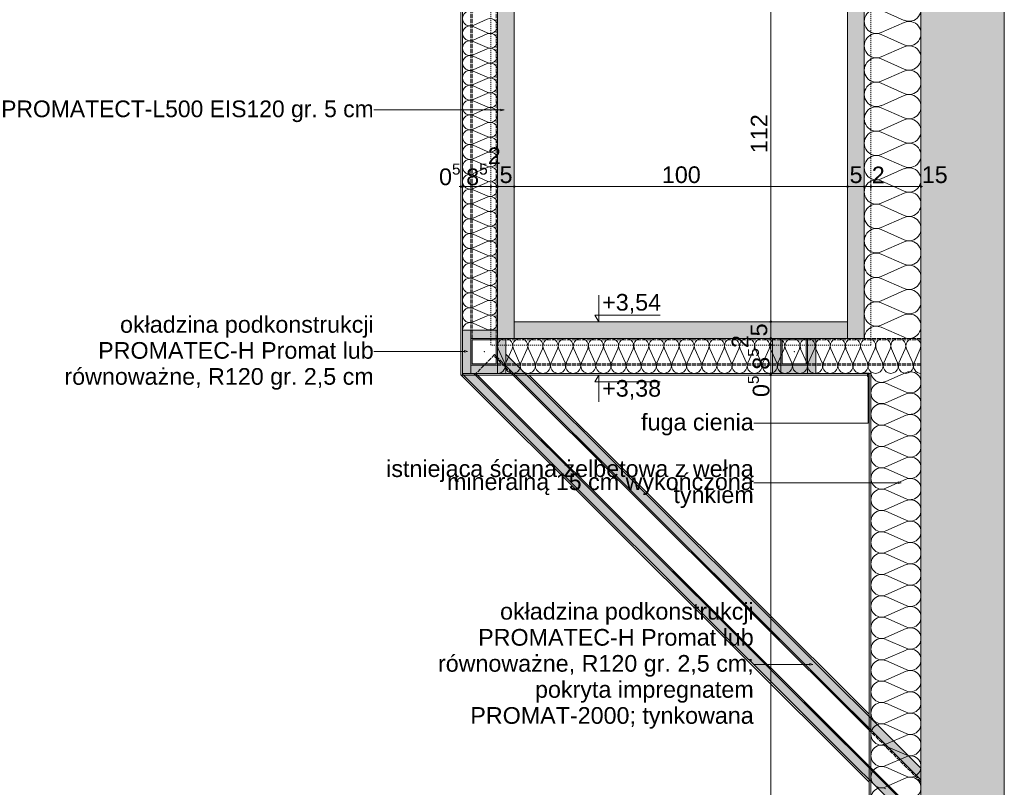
# Paper-space layout 'AD-06. DETAL KANAŁU UPUSTOWEGO ZEWNĘTRZNEGO' of a CAD drawing. Header units: millimetres. Extents: x 0 to 900, y 0 to 600.
# Tile 18 of 24: x 436 to 584, y 370 to 485. Entities that reach past the tile are written whole.
import ezdxf
from ezdxf.xclip import XClip

# ---------------------------------------------------------------- set-up
doc = ezdxf.new("R2010")
doc.units = ezdxf.units.MM
doc.header["$MEASUREMENT"] = 0
doc.header["$XCLIPFRAME"] = 0
for name, pattern in [('ACAD_ISO02W100', [15, 12, -3]), ('HIDDEN', [6, 3, -3]), ('HIDDEN_05', [26, 18, -8]), ('thk_line_type', [315, 180, -135])]:
    doc.linetypes.add(name, pattern=pattern)
for name, color, linetype, lineweight in [('0_Nr_pióra__1', 7, 'Continuous', 20), ('A_opisy EN_Nr_pióra__1', 7, 'Continuous', 20), ('A_ściany proj_Nr_pióra__1', 7, 'Continuous', 20), ('A_ściany_Nr_pióra__1', 7, 'Continuous', 20)]:
    doc.layers.add(name, color=color, linetype=linetype, lineweight=lineweight)
for name, color, linetype, lineweight, true_color in [('0_Nr_pióra__6', 7, 'Continuous', 13, 0xa9a9a9), ('A_konstrukcja stalowa_Nr_pióra__10', 7, 'Continuous', 13, 0x4b4b4b), ('A_opisy EN_Nr_pióra__170', 7, 'Continuous', 5, 0x1c1c1c), ('A_opisy EN_Nr_pióra__7', 7, 'Continuous', 18, 0x171717), ('A_sciany_Nr_pióra__10', 7, 'Continuous', 13, 0x4b4b4b), ('A_ściany proj_Nr_pióra__10', 7, 'Continuous', 13, 0x4b4b4b)]:
    doc.layers.add(name, color=color, linetype=linetype, lineweight=lineweight, true_color=true_color)
for name, color, linetype in [('A_konstrukcja stalowa', 7, 'Continuous'), ('A_podrys', 7, 'Continuous'), ('A_ściany', 7, 'Continuous'), ('A_ściany proj', 7, 'Continuous')]:
    doc.layers.add(name, color=color, linetype=linetype)
doc.styles.add('STYL_AUTOMATYCZNY_1', font='arial.ttf')

# ---------------------------------------------------------------- blocks, each defined once
blk = doc.blocks.new('Rysunek_5_5', base_point=(-13000.19, -6941.56))
at = {"linetype": 'Continuous', "lineweight": 0, "true_color": 0xa9a9a9}
for points in [[(502.01, 460), (502.02, 459.95), (502.05, 459.91), (502.09, 459.89), (502.14, 459.88), (502.19, 459.89), (502.23, 459.91), (502.25, 459.95), (502.26, 460), (502.25, 460.05), (502.23, 460.09), (502.19, 460.12), (502.14, 460.13), (502.09, 460.12), (502.05, 460.09), (502.02, 460.05)], [(502.26, 460), (502.27, 459.95), (502.3, 459.91), (502.34, 459.89), (502.39, 459.88), (502.44, 459.89), (502.48, 459.91), (502.5, 459.95), (502.51, 460), (502.5, 460.05), (502.48, 460.09), (502.44, 460.12), (502.39, 460.13), (502.34, 460.12), (502.3, 460.09), (502.27, 460.05)], [(506.51, 460), (506.52, 459.95), (506.55, 459.91), (506.59, 459.89), (506.64, 459.88), (506.69, 459.89), (506.73, 459.91), (506.75, 459.95), (506.76, 460), (506.75, 460.05), (506.73, 460.09), (506.69, 460.12), (506.64, 460.13), (506.59, 460.12), (506.55, 460.09), (506.52, 460.05)], [(507.51, 460), (507.52, 459.95), (507.55, 459.91), (507.59, 459.89), (507.64, 459.88), (507.69, 459.89), (507.73, 459.91), (507.75, 459.95), (507.76, 460), (507.75, 460.05), (507.73, 460.09), (507.69, 460.12), (507.64, 460.13), (507.59, 460.12), (507.55, 460.09), (507.52, 460.05)], [(510.01, 460), (510.02, 459.95), (510.05, 459.91), (510.09, 459.89), (510.14, 459.88), (510.19, 459.89), (510.23, 459.91), (510.25, 459.95), (510.26, 460), (510.25, 460.05), (510.23, 460.09), (510.19, 460.12), (510.14, 460.13), (510.09, 460.12), (510.05, 460.09), (510.02, 460.05)], [(560.01, 460), (560.02, 459.95), (560.05, 459.91), (560.09, 459.89), (560.14, 459.88), (560.19, 459.89), (560.23, 459.91), (560.25, 459.95), (560.26, 460), (560.25, 460.05), (560.23, 460.09), (560.19, 460.12), (560.14, 460.13), (560.09, 460.12), (560.05, 460.09), (560.02, 460.05)], [(562.51, 460), (562.52, 459.95), (562.55, 459.91), (562.59, 459.89), (562.64, 459.88), (562.69, 459.89), (562.73, 459.91), (562.75, 459.95), (562.76, 460), (562.75, 460.05), (562.73, 460.09), (562.69, 460.12), (562.64, 460.13), (562.59, 460.12), (562.55, 460.09), (562.52, 460.05)], [(563.51, 460), (563.52, 459.95), (563.55, 459.91), (563.59, 459.89), (563.64, 459.88), (563.69, 459.89), (563.73, 459.91), (563.75, 459.95), (563.76, 460), (563.75, 460.05), (563.73, 460.09), (563.69, 460.12), (563.64, 460.13), (563.59, 460.12), (563.55, 460.09), (563.52, 460.05)], [(571.01, 460), (571.02, 459.95), (571.05, 459.91), (571.09, 459.89), (571.14, 459.88), (571.19, 459.89), (571.23, 459.91), (571.25, 459.95), (571.26, 460), (571.25, 460.05), (571.23, 460.09), (571.19, 460.12), (571.14, 460.13), (571.09, 460.12), (571.05, 460.09), (571.02, 460.05)], [(548.49, 439.75), (548.5, 439.71), (548.53, 439.67), (548.57, 439.64), (548.61, 439.63), (548.66, 439.64), (548.7, 439.67), (548.73, 439.71), (548.74, 439.75), (548.73, 439.8), (548.7, 439.84), (548.66, 439.87), (548.61, 439.88), (548.57, 439.87), (548.53, 439.84), (548.5, 439.8)], [(548.49, 437.25), (548.5, 437.21), (548.53, 437.17), (548.57, 437.14), (548.61, 437.13), (548.66, 437.14), (548.7, 437.17), (548.73, 437.21), (548.74, 437.25), (548.73, 437.3), (548.7, 437.34), (548.66, 437.37), (548.61, 437.38), (548.57, 437.37), (548.53, 437.34), (548.5, 437.3)], [(548.49, 436.25), (548.5, 436.21), (548.53, 436.17), (548.57, 436.14), (548.61, 436.13), (548.66, 436.14), (548.7, 436.17), (548.73, 436.21), (548.74, 436.25), (548.73, 436.3), (548.7, 436.34), (548.66, 436.37), (548.61, 436.38), (548.57, 436.37), (548.53, 436.34), (548.5, 436.3)], [(548.49, 432), (548.5, 431.96), (548.53, 431.92), (548.57, 431.89), (548.61, 431.88), (548.66, 431.89), (548.7, 431.92), (548.73, 431.96), (548.74, 432), (548.73, 432.05), (548.7, 432.09), (548.66, 432.12), (548.61, 432.13), (548.57, 432.12), (548.53, 432.09), (548.5, 432.05)], [(548.49, 431.75), (548.5, 431.71), (548.53, 431.67), (548.57, 431.64), (548.61, 431.63), (548.66, 431.64), (548.7, 431.67), (548.73, 431.71), (548.74, 431.75), (548.73, 431.8), (548.7, 431.84), (548.66, 431.87), (548.61, 431.88), (548.57, 431.87), (548.53, 431.84), (548.5, 431.8)]]:
    blk.add_hatch(color=253, dxfattribs=at).paths.add_polyline_path(points)
at = {"layer": 'A_konstrukcja stalowa', "linetype": 'Continuous', "lineweight": 0, "true_color": 0x121212}
h = blk.add_hatch(color=250, dxfattribs=at)
h.paths.add_polyline_path([(503.64, 433.25), (507.64, 433.25), (507.64, 437.25), (503.64, 437.25)])
h.paths.add_polyline_path([(507.44, 433.45), (503.84, 433.45), (503.84, 437.05), (507.44, 437.05)], flags=0)
h = blk.add_hatch(color=250, dxfattribs=at)
h.paths.add_polyline_path([(550.14, 433.25), (554.14, 433.25), (554.14, 437.25), (550.14, 437.25)])
h.paths.add_polyline_path([(553.94, 433.45), (550.34, 433.45), (550.34, 437.05), (553.94, 437.05)], flags=0)
at = {"layer": 'A_ściany', "linetype": 'Continuous', "lineweight": 0, "true_color": 0x000000}
blk.add_hatch(color=18, dxfattribs=at).paths.add_polyline_path([(571.14, 595.1), (571.14, 27.75), (583.64, 27.75), (583.64, 595.1)])
at = {"layer": 'A_ściany proj', "linetype": 'Continuous', "lineweight": 0, "true_color": 0x4b4b4b}
for points in [[(510.14, 437.25), (510.14, 556.75), (507.64, 556.75), (507.64, 437.25)], [(562.64, 437.25), (562.64, 556.75), (560.14, 556.75), (560.14, 437.25)], [(560.14, 439.75), (510.14, 439.75), (510.14, 437.25), (560.14, 437.25)], [(503.64, 432), (503.64, 438.5), (502.39, 438.5), (502.39, 432)], [(503.64, 437.25), (507.64, 437.25), (507.64, 438.5), (503.64, 438.5)], [(508.89, 432), (508.89, 437.25), (507.64, 437.25), (507.64, 432)], [(550.14, 432), (550.14, 437.25), (548.89, 437.25), (548.89, 432)], [(555.39, 432), (555.39, 437.25), (554.14, 437.25), (554.14, 432)], [(571.14, 372.83), (508.89, 434.89), (508.89, 433.12), (571.14, 371.06)], [(503.64, 432), (507.64, 432), (507.64, 433.25), (503.64, 433.25)], [(550.14, 432), (554.14, 432), (554.14, 433.25), (550.14, 433.25)], [(571.14, 365.13), (504.06, 432), (502.39, 432), (502.39, 431.91), (571.14, 363.37)]]:
    blk.add_hatch(color=251, dxfattribs=at).paths.add_polyline_path(points)
at = {"layer": '0_Nr_pióra__6', "color": 253, "linetype": 'Continuous', "lineweight": 13, "ltscale": 0.05, "true_color": 0xa9a9a9}
for p, q in [((548.61, 439.88), (548.61, 495.63)), ((501.89, 460), (502.01, 460)), ((502.14, 460.13), (502.14, 460.47)), ((502.14, 460), (502.26, 460)), ((502.14, 459.53), (502.14, 459.88)), ((502.39, 460.13), (502.39, 460.47)), ((502.39, 459.53), (502.39, 459.88)), ((502.51, 460), (506.51, 460)), ((506.64, 460.13), (506.64, 460.47)), ((506.64, 459.53), (506.64, 459.88)), ((506.76, 460), (507.51, 460)), ((507.64, 460.13), (507.64, 460.47)), ((507.64, 459.53), (507.64, 459.88)), ((507.76, 460), (510.01, 460)), ((510.14, 460.13), (510.14, 460.47)), ((510.14, 459.53), (510.14, 459.88)), ((510.26, 460), (560.01, 460)), ((560.14, 460.13), (560.14, 460.47)), ((560.14, 459.53), (560.14, 459.88)), ((560.26, 460), (562.51, 460)), ((562.64, 460.13), (562.64, 460.47)), ((562.64, 459.53), (562.64, 459.88)), ((562.76, 460), (563.51, 460)), ((563.64, 460.13), (563.64, 460.47)), ((563.64, 459.53), (563.64, 459.88)), ((563.76, 460), (571.01, 460)), ((571.14, 460.13), (571.14, 460.47)), ((571.14, 459.53), (571.14, 459.88)), ((571.26, 460), (571.39, 460)), ((522.82, 439.75), (522.82, 443.75)), ((522.82, 439.75), (522.24, 440.75)), ((522.24, 440.75), (522.82, 440.75)), ((522.82, 440.75), (532, 440.75)), ((522.82, 439.75), (522.07, 439.75)), ((522.82, 439.75), (523.57, 439.75)), ((548.49, 439.75), (548.15, 439.75)), ((548.61, 437.38), (548.61, 439.63)), ((549.08, 439.75), (548.74, 439.75)), ((548.49, 437.25), (548.15, 437.25)), ((549.08, 437.25), (548.74, 437.25)), ((548.49, 436.25), (548.15, 436.25)), ((548.61, 436.38), (548.61, 437.13)), ((548.61, 432.13), (548.61, 436.13)), ((549.08, 436.25), (548.74, 436.25)), ((522.82, 431.75), (522.07, 431.75)), ((522.82, 431.75), (522.24, 430.75)), ((522.82, 431.75), (523.57, 431.75)), ((522.82, 431.75), (522.82, 427.75)), ((548.49, 432), (548.15, 432)), ((548.49, 431.75), (548.15, 431.75)), ((548.61, 431.75), (548.61, 431.88)), ((548.61, 262.88), (548.61, 431.63)), ((549.08, 432), (548.74, 432)), ((549.08, 431.75), (548.74, 431.75)), ((522.24, 430.75), (522.82, 430.75)), ((522.82, 430.75), (532, 430.75))]:
    blk.add_line(p, q, dxfattribs=at)
for centre in [(502.14, 460), (502.39, 460), (506.64, 460), (507.64, 460), (510.14, 460), (560.14, 460), (562.64, 460), (563.64, 460), (571.14, 460), (548.61, 439.75), (548.61, 437.25), (548.61, 436.25), (548.61, 432), (548.61, 431.75)]:
    blk.add_circle(centre, 0.125, dxfattribs=at)
at = {"layer": 'A_konstrukcja stalowa_Nr_pióra__10', "color": 251, "linetype": 'ACAD_ISO02W100', "lineweight": 13, "ltscale": 0.05, "true_color": 0x4b4b4b}
for p, q in [((503.64, 437.25), (503.64, 564.25)), ((503.84, 437.25), (503.84, 564.25)), ((507.44, 437.25), (507.44, 564.25)), ((507.64, 437.25), (507.64, 564.25)), ((571.14, 437.25), (507.64, 437.25)), ((571.14, 437.05), (507.64, 437.05)), ((507.19, 434.81), (504.23, 431.84)), ((509.72, 432), (507.05, 434.67)), ((510.01, 432), (507.19, 434.81)), ((571.14, 433.45), (507.64, 433.45)), ((571.14, 433.25), (507.64, 433.25)), ((571.14, 371.06), (563.39, 378.79)), ((571.14, 370.78), (563.39, 378.51)), ((571.14, 365.13), (563.39, 372.86))]:
    blk.add_line(p, q, dxfattribs=at)
at = {"layer": 'A_konstrukcja stalowa_Nr_pióra__10', "color": 251, "linetype": 'thk_line_type', "lineweight": 13, "ltscale": 0.05, "true_color": 0x4b4b4b}
for p, q in [((507.64, 437.25), (503.64, 437.25)), ((503.64, 437.25), (503.64, 433.25)), ((507.64, 433.25), (507.64, 437.25)), ((554.14, 437.25), (550.14, 437.25)), ((550.14, 437.25), (550.14, 433.25)), ((554.14, 433.25), (554.14, 437.25)), ((503.84, 433.45), (503.84, 437.05)), ((503.84, 437.05), (507.44, 437.05)), ((507.44, 437.05), (507.44, 433.45)), ((550.34, 433.45), (550.34, 437.05)), ((550.34, 437.05), (553.94, 437.05)), ((553.94, 437.05), (553.94, 433.45)), ((503.64, 433.25), (507.64, 433.25)), ((507.44, 433.45), (503.84, 433.45)), ((507.44, 433.45), (507.44, 433.45)), ((550.14, 433.25), (554.14, 433.25)), ((553.94, 433.45), (550.34, 433.45)), ((553.94, 433.45), (553.94, 433.45))]:
    blk.add_line(p, q, dxfattribs=at)
at = {"layer": 'A_konstrukcja stalowa_Nr_pióra__10', "color": 251, "linetype": 'Continuous', "lineweight": 13, "ltscale": 0.05, "true_color": 0x4b4b4b}
for p, q in [((507.64, 437.25), (503.64, 437.25)), ((503.64, 437.25), (503.64, 433.25)), ((507.64, 433.25), (507.64, 437.25)), ((554.14, 437.25), (550.14, 437.25)), ((550.14, 437.25), (550.14, 433.25)), ((554.14, 433.25), (554.14, 437.25)), ((503.84, 433.45), (503.84, 437.05)), ((503.84, 437.05), (507.44, 437.05)), ((507.44, 437.05), (507.44, 433.45)), ((550.34, 433.45), (550.34, 437.05)), ((550.34, 437.05), (553.94, 437.05)), ((553.94, 437.05), (553.94, 433.45)), ((503.64, 433.25), (507.64, 433.25)), ((507.44, 433.45), (503.84, 433.45)), ((550.14, 433.25), (554.14, 433.25)), ((553.94, 433.45), (550.34, 433.45)), ((563.39, 372.86), (504.23, 431.84)), ((563.39, 373.14), (504.37, 431.98)), ((563.39, 378.51), (509.72, 432)), ((563.39, 378.79), (510.01, 432)), ((571.14, 365.41), (563.39, 373.14))]:
    blk.add_line(p, q, dxfattribs=at)
at = {"layer": 'A_konstrukcja stalowa_Nr_pióra__10', "color": 251, "linetype": 'Continuous', "lineweight": 13, "ltscale": 0.05, "true_color": 0x4b4b4b, "flags": 128}
for points in [[(503.64, 433.25), (507.64, 433.25), (507.64, 437.25), (503.64, 437.25)], [(550.14, 433.25), (554.14, 433.25), (554.14, 437.25), (550.14, 437.25)], [(507.44, 433.45), (507.44, 437.05), (503.84, 437.05), (503.84, 433.45)], [(553.94, 433.45), (553.94, 437.05), (550.34, 437.05), (550.34, 433.45)]]:
    blk.add_lwpolyline(points, close=True, dxfattribs=at)
at = {"layer": 'A_konstrukcja stalowa_Nr_pióra__10', "color": 251, "linetype": 'thk_line_type', "lineweight": 13, "ltscale": 0.05, "true_color": 0x4b4b4b}
for p in [(507.44, 437.05), (553.94, 437.05)]:
    blk.add_point(p, dxfattribs=at)
at = {"layer": 'A_konstrukcja stalowa_Nr_pióra__10', "color": 251, "linetype": 'HIDDEN_05', "lineweight": 13, "ltscale": 0.05, "true_color": 0x4b4b4b}
for p in [(505.64, 435.25), (552.14, 435.25)]:
    blk.add_point(p, dxfattribs=at)
at = {"layer": 'A_opisy EN_Nr_pióra__170', "color": 250, "linetype": 'Continuous', "lineweight": 5, "ltscale": 0.05, "true_color": 0x1c1c1c}
for p, q in [((490.5, 471.5), (489.05, 471.5)), ((508.13, 471.5), (490.5, 471.5)), ((490.5, 435.28), (489.05, 435.28)), ((502.66, 435.28), (490.5, 435.28)), ((563.22, 431.53), (563.22, 424.55)), ((563.22, 424.55), (546.05, 424.55)), ((554.46, 415.61), (546.05, 415.61)), ((567.72, 415.61), (554.46, 415.61)), ((547.5, 388.38), (546.05, 388.38)), ((554.46, 388.38), (547.5, 388.38))]:
    blk.add_line(p, q, dxfattribs=at)
at = {"layer": 'A_opisy EN_Nr_pióra__7', "color": 250, "linetype": 'Continuous', "lineweight": 18, "ltscale": 0.05, "true_color": 0x171717}
for p, q in [((508.13, 471.37), (508.13, 471.62)), ((508.6, 471.5), (508.13, 471.62)), ((508.6, 471.5), (508.13, 471.37)), ((502.66, 435.16), (502.66, 435.41)), ((503.12, 435.28), (502.66, 435.41)), ((503.12, 435.28), (502.66, 435.16)), ((563.22, 432), (563.1, 431.53)), ((563.35, 431.53), (563.1, 431.53)), ((563.22, 432), (563.35, 431.53)), ((567.72, 415.48), (567.72, 415.73)), ((568.18, 415.61), (567.72, 415.73)), ((568.18, 415.61), (567.72, 415.48)), ((554.46, 388.25), (554.46, 388.5)), ((554.93, 388.38), (554.46, 388.5)), ((554.93, 388.38), (554.46, 388.25))]:
    blk.add_line(p, q, dxfattribs=at)
at = {"layer": 'A_sciany_Nr_pióra__10', "color": 251, "linetype": 'Continuous', "lineweight": 13, "ltscale": 0.05, "true_color": 0x4b4b4b}
for p, q in [((565.17, 486.44), (568.6, 484.92)), ((506.07, 485.1), (503.95, 484.17)), ((568.6, 484.62), (565.17, 483.1)), ((503.95, 483.99), (506.07, 483.06)), ((506.07, 482.88), (503.95, 481.95)), ((503.95, 481.76), (506.07, 480.84)), ((565.17, 482.79), (568.6, 481.27)), ((506.07, 480.65), (503.95, 479.73)), ((568.6, 480.96), (565.17, 479.44)), ((503.95, 479.54), (506.07, 478.62)), ((565.17, 479.13), (568.6, 477.61)), ((506.07, 478.43), (503.95, 477.5)), ((503.95, 477.32), (506.07, 476.39)), ((568.6, 477.31), (565.17, 475.79)), ((506.07, 476.21), (503.95, 475.28)), ((503.95, 475.09), (506.07, 474.17)), ((565.17, 475.48), (568.6, 473.96)), ((506.07, 473.98), (503.95, 473.06)), ((503.95, 472.87), (506.07, 471.95)), ((568.6, 473.65), (565.17, 472.13)), ((506.07, 471.76), (503.95, 470.83)), ((565.17, 471.82), (568.6, 470.3)), ((503.95, 470.65), (506.07, 469.72)), ((568.6, 470), (565.17, 468.48)), ((506.07, 469.54), (503.95, 468.61)), ((503.95, 468.42), (506.07, 467.5)), ((565.17, 468.17), (568.6, 466.65)), ((506.07, 467.31), (503.95, 466.39)), ((503.95, 466.2), (506.07, 465.28)), ((568.6, 466.34), (565.17, 464.82)), ((506.07, 465.09), (503.95, 464.16)), ((503.95, 463.98), (506.07, 463.05)), ((565.17, 464.51), (568.6, 462.99)), ((506.07, 462.87), (503.95, 461.94)), ((568.6, 462.69), (565.17, 461.17)), ((503.95, 461.76), (506.07, 460.83)), ((565.17, 460.86), (568.6, 459.34)), ((506.07, 460.64), (503.95, 459.72)), ((503.95, 459.53), (506.07, 458.61)), ((506.07, 458.42), (503.95, 457.5)), ((568.6, 459.03), (565.17, 457.51)), ((503.95, 457.31), (506.07, 456.38)), ((565.17, 457.2), (568.6, 455.68)), ((506.07, 456.2), (503.95, 455.27)), ((503.95, 455.09), (506.07, 454.16)), ((568.6, 455.38), (565.17, 453.86)), ((506.07, 453.97), (503.95, 453.05)), ((565.17, 453.55), (568.6, 452.03)), ((503.95, 452.86), (506.07, 451.94)), ((506.07, 451.75), (503.95, 450.83)), ((503.95, 450.64), (506.07, 449.71)), ((568.6, 451.72), (565.17, 450.2)), ((506.07, 449.53), (503.95, 448.6)), ((565.17, 449.89), (568.6, 448.37)), ((503.95, 448.42), (506.07, 447.49)), ((568.6, 448.07), (565.17, 446.55)), ((506.07, 447.3), (503.95, 446.38)), ((503.95, 446.19), (506.07, 445.27)), ((565.17, 446.24), (568.6, 444.72)), ((506.07, 445.08), (503.95, 444.16)), ((503.95, 443.97), (506.07, 443.04)), ((568.6, 444.41), (565.17, 442.89)), ((506.07, 442.86), (503.95, 441.93)), ((503.95, 441.75), (506.07, 440.82)), ((565.17, 442.58), (568.6, 441.06)), ((506.07, 440.63), (503.95, 439.71)), ((568.6, 440.76), (565.17, 439.24)), ((503.95, 439.52), (506.07, 438.6)), ((565.17, 438.93), (568.6, 437.41)), ((508.68, 433.57), (507.73, 435.69)), ((509.81, 435.69), (508.87, 433.57)), ((510.94, 433.57), (510, 435.69)), ((512.08, 435.69), (511.13, 433.57)), ((513.21, 433.57), (512.27, 435.69)), ((514.35, 435.69), (513.4, 433.57)), ((515.48, 433.57), (514.54, 435.69)), ((516.61, 435.69), (515.67, 433.57)), ((517.75, 433.57), (516.8, 435.69)), ((518.88, 435.69), (517.94, 433.57)), ((520.02, 433.57), (519.07, 435.69)), ((521.15, 435.69), (520.21, 433.57)), ((522.28, 433.57), (521.34, 435.69)), ((523.42, 435.69), (522.47, 433.57)), ((524.55, 433.57), (523.61, 435.69)), ((525.68, 435.69), (524.74, 433.57)), ((526.82, 433.57), (525.88, 435.69)), ((527.95, 435.69), (527.01, 433.57)), ((529.09, 433.57), (528.14, 435.69)), ((530.22, 435.69), (529.28, 433.57)), ((531.35, 433.57), (530.41, 435.69)), ((532.49, 435.69), (531.54, 433.57)), ((533.62, 433.57), (532.68, 435.69)), ((534.76, 435.69), (533.81, 433.57)), ((535.89, 433.57), (534.95, 435.69)), ((537.02, 435.69), (536.08, 433.57)), ((538.16, 433.57), (537.21, 435.69)), ((539.29, 435.69), (538.35, 433.57)), ((540.43, 433.57), (539.48, 435.69)), ((541.56, 435.69), (540.62, 433.57)), ((542.69, 433.57), (541.75, 435.69)), ((543.83, 435.69), (542.88, 433.57)), ((544.96, 433.57), (544.02, 435.69)), ((546.1, 435.69), (545.15, 433.57)), ((547.23, 433.57), (546.29, 435.69)), ((548.36, 435.69), (547.42, 433.57)), ((549.5, 433.57), (548.55, 435.69)), ((550.63, 435.69), (549.69, 433.57)), ((551.77, 433.57), (550.82, 435.69)), ((552.9, 435.69), (551.96, 433.57)), ((554.03, 433.57), (553.09, 435.69)), ((555.17, 435.69), (554.22, 433.57)), ((556.3, 433.57), (555.36, 435.69)), ((557.43, 435.69), (556.49, 433.57)), ((558.57, 433.57), (557.63, 435.69)), ((559.7, 435.69), (558.76, 433.57)), ((560.84, 433.57), (559.89, 435.69)), ((561.97, 435.69), (561.03, 433.57)), ((563.1, 433.57), (562.16, 435.69)), ((564.24, 435.69), (563.29, 433.57)), ((565.37, 433.57), (564.43, 435.69)), ((566.51, 435.69), (565.56, 433.57)), ((567.64, 433.57), (566.7, 435.69)), ((568.77, 435.69), (567.83, 433.57)), ((569.91, 433.57), (568.96, 435.69)), ((571.04, 435.69), (570.1, 433.57)), ((568.9, 432.12), (565.87, 430.79)), ((565.87, 430.52), (568.9, 429.19)), ((568.9, 428.92), (565.87, 427.59)), ((565.87, 427.32), (568.9, 425.99)), ((568.9, 425.72), (565.87, 424.39)), ((565.87, 424.13), (568.9, 422.79)), ((568.9, 422.53), (565.87, 421.2)), ((565.87, 420.93), (568.9, 419.6)), ((568.9, 419.33), (565.87, 418)), ((565.87, 417.73), (568.9, 416.4)), ((568.9, 416.13), (565.87, 414.8)), ((565.87, 414.53), (568.9, 413.2)), ((568.9, 412.93), (565.87, 411.6)), ((565.87, 411.33), (568.9, 410)), ((568.9, 409.73), (565.87, 408.4)), ((565.87, 408.13), (568.9, 406.8)), ((568.9, 406.54), (565.87, 405.2)), ((565.87, 404.94), (568.9, 403.61)), ((568.9, 403.34), (565.87, 402.01)), ((565.87, 401.74), (568.9, 400.41)), ((568.9, 400.14), (565.87, 398.81)), ((565.87, 398.54), (568.9, 397.21)), ((568.9, 396.94), (565.87, 395.61)), ((565.87, 395.34), (568.9, 394.01)), ((568.9, 393.74), (565.87, 392.41)), ((565.87, 392.14), (568.9, 390.81)), ((568.9, 390.54), (565.87, 389.21)), ((565.87, 388.95), (568.9, 387.62)), ((568.9, 387.35), (565.87, 386.02)), ((565.87, 385.75), (568.9, 384.42)), ((568.9, 384.15), (565.87, 382.82)), ((565.87, 382.55), (568.9, 381.22)), ((568.9, 380.95), (565.87, 379.62)), ((565.87, 379.35), (568.9, 378.02)), ((568.9, 377.75), (565.87, 376.42)), ((565.87, 376.15), (568.9, 374.82)), ((568.9, 374.55), (565.87, 373.22)), ((565.87, 372.96), (568.9, 371.62)), ((568.9, 371.36), (565.87, 370.03))]:
    blk.add_line(p, q, dxfattribs=at)
for centre, major_axis, ratio, start_param, end_param in [((569.33, 486.6), (0, 1.83), 0.989181, 2.728799, 6.695979), ((503.5, 485.19), (1.12, 0), 0.995594, 1.158003, 5.125183), ((564.44, 484.77), (0, 1.83), 0.989181, 5.870392, 9.837572), ((506.52, 484.08), (1.12, 0), 0.995594, 4.299595, 8.266775), ((569.33, 482.94), (0, 1.83), 0.989181, 2.728799, 6.695979), ((503.5, 482.97), (1.12, 0), 0.995594, 1.158003, 5.125183), ((506.52, 481.86), (1.12, 0), 0.995594, 4.299595, 8.266775), ((564.44, 481.12), (0, 1.83), 0.989181, 5.870392, 9.837572), ((503.5, 480.75), (1.12, 0), 0.995594, 1.158003, 5.125183), ((506.52, 479.63), (1.12, 0), 0.995594, 4.299595, 8.266775), ((569.33, 479.29), (0, 1.83), 0.989181, 2.728799, 6.695979), ((503.5, 478.52), (1.12, 0), 0.995594, 1.158003, 5.125183), ((506.52, 477.41), (1.12, 0), 0.995594, 4.299595, 8.266775), ((564.44, 477.46), (0, 1.83), 0.989181, 5.870392, 9.837572), ((503.5, 476.3), (1.12, 0), 0.995594, 1.158003, 5.125183), ((569.33, 475.63), (0, 1.83), 0.989181, 2.728799, 6.695979), ((506.52, 475.19), (1.12, 0), 0.995594, 4.299595, 8.266775), ((564.44, 473.81), (0, 1.83), 0.989181, 5.870392, 9.837572), ((503.5, 474.08), (1.12, 0), 0.995594, 1.158003, 5.125183), ((506.52, 472.96), (1.12, 0), 0.995594, 4.299595, 8.266775), ((503.5, 471.85), (1.12, 0), 0.995594, 1.158003, 5.125183), ((569.33, 471.98), (0, 1.83), 0.989181, 2.728799, 6.695979), ((506.52, 470.74), (1.12, 0), 0.995594, 4.299595, 8.266775), ((564.44, 470.15), (0, 1.83), 0.989181, 5.870392, 9.837572), ((503.5, 469.63), (1.12, 0), 0.995594, 1.158003, 5.125183), ((506.52, 468.52), (1.12, 0), 0.995594, 4.299595, 8.266775), ((569.33, 468.32), (0, 1.83), 0.989181, 2.728799, 6.695979), ((503.5, 467.41), (1.12, 0), 0.995594, 1.158003, 5.125183), ((564.44, 466.5), (0, 1.83), 0.989181, 5.870392, 9.837572), ((506.52, 466.29), (1.12, 0), 0.995594, 4.299595, 8.266775), ((503.5, 465.18), (1.12, 0), 0.995594, 1.158003, 5.125183), ((506.52, 464.07), (1.12, 0), 0.995594, 4.299595, 8.266775), ((569.33, 464.67), (0, 1.83), 0.989181, 2.728799, 6.695979), ((503.5, 462.96), (1.12, 0), 0.995594, 1.158003, 5.125183), ((564.44, 462.84), (0, 1.83), 0.989181, 5.870392, 9.837572), ((506.52, 461.85), (1.12, 0), 0.995594, 4.299595, 8.266775), ((569.33, 461.01), (0, 1.83), 0.989181, 2.728799, 6.695979), ((503.5, 460.74), (1.12, 0), 0.995594, 1.158003, 5.125183), ((506.52, 459.63), (1.12, 0), 0.995594, 4.299595, 8.266775), ((564.44, 459.19), (0, 1.83), 0.989181, 5.870392, 9.837572), ((503.5, 458.51), (1.12, 0), 0.995594, 1.158003, 5.125183), ((569.33, 457.36), (0, 1.83), 0.989181, 2.728799, 6.695979), ((506.52, 457.4), (1.12, 0), 0.995594, 4.299595, 8.266775), ((503.5, 456.29), (1.12, 0), 0.995594, 1.158003, 5.125183), ((506.52, 455.18), (1.12, 0), 0.995594, 4.299595, 8.266775), ((564.44, 455.53), (0, 1.83), 0.989181, 5.870392, 9.837572), ((503.5, 454.07), (1.12, 0), 0.995594, 1.158003, 5.125183), ((569.33, 453.7), (0, 1.83), 0.989181, 2.728799, 6.695979), ((506.52, 452.96), (1.12, 0), 0.995594, 4.299595, 8.266775), ((564.44, 451.88), (0, 1.83), 0.989181, 5.870392, 9.837572), ((503.5, 451.84), (1.12, 0), 0.995594, 1.158003, 5.125183), ((506.52, 450.73), (1.12, 0), 0.995594, 4.299595, 8.266775), ((569.33, 450.05), (0, 1.83), 0.989181, 2.728799, 6.695979), ((503.5, 449.62), (1.12, 0), 0.995594, 1.158003, 5.125183), ((506.52, 448.51), (1.12, 0), 0.995594, 4.299595, 8.266775), ((564.44, 448.22), (0, 1.83), 0.989181, 5.870392, 9.837572), ((503.5, 447.4), (1.12, 0), 0.995594, 1.158003, 5.125183), ((506.52, 446.29), (1.12, 0), 0.995594, 4.299595, 8.266775), ((569.33, 446.39), (0, 1.83), 0.989181, 2.728799, 6.695979), ((503.5, 445.17), (1.12, 0), 0.995594, 1.158003, 5.125183), ((564.44, 444.56), (0, 1.83), 0.989181, 5.870392, 9.837572), ((506.52, 444.06), (1.12, 0), 0.995594, 4.299595, 8.266775), ((569.33, 442.74), (0, 1.83), 0.989181, 2.728799, 6.695979), ((503.5, 442.95), (1.12, 0), 0.995594, 1.158003, 5.125183), ((506.52, 441.84), (1.12, 0), 0.995594, 4.299595, 8.266775), ((503.5, 440.73), (1.12, 0), 0.995594, 1.158003, 5.125183), ((564.44, 440.91), (0, 1.83), 0.989181, 5.870392, 9.837572), ((506.52, 439.62), (1.12, 0), 0.995594, 4.299595, 8.266775), ((569.33, 439.08), (0, 1.83), 0.989181, 2.728799, 6.695979), ((503.5, 438.5), (1.12, 0), 0.995594, 1.158004, 3.141593), ((564.44, 437.25), (0, 1.83), 0.989181, 5.870393, 7.853982), ((508.77, 436.14), (-1.13, 0), 0.984662, 2.728799, 6.695979), ((511.04, 436.14), (-1.13, 0), 0.984662, 2.728799, 6.695979), ((513.31, 436.14), (-1.13, 0), 0.984662, 2.728799, 6.695979), ((515.57, 436.14), (-1.13, 0), 0.984662, 2.728799, 6.695979), ((517.84, 436.14), (-1.13, 0), 0.984662, 2.728799, 6.695979), ((520.11, 436.14), (-1.13, 0), 0.984662, 2.728799, 6.695979), ((522.38, 436.14), (-1.13, 0), 0.984662, 2.728799, 6.695979), ((524.65, 436.14), (-1.13, 0), 0.984662, 2.728799, 6.695979), ((526.91, 436.14), (-1.13, 0), 0.984662, 2.728799, 6.695979), ((529.18, 436.14), (-1.13, 0), 0.984662, 2.728799, 6.695979), ((531.45, 436.14), (-1.13, 0), 0.984662, 2.728799, 6.695979), ((533.72, 436.14), (-1.13, 0), 0.984662, 2.728799, 6.695979), ((535.99, 436.14), (-1.13, 0), 0.984662, 2.728799, 6.695979), ((538.25, 436.14), (-1.13, 0), 0.984662, 2.728799, 6.695979), ((540.52, 436.14), (-1.13, 0), 0.984662, 2.728799, 6.695979), ((542.79, 436.14), (-1.13, 0), 0.984662, 2.728799, 6.695979), ((545.06, 436.14), (-1.13, 0), 0.984662, 2.728799, 6.695979), ((547.32, 436.14), (-1.13, 0), 0.984662, 2.728799, 6.695979), ((549.59, 436.14), (-1.13, 0), 0.984662, 2.728799, 6.695979), ((551.86, 436.14), (-1.13, 0), 0.984662, 2.728799, 6.695979), ((554.13, 436.14), (-1.13, 0), 0.984662, 2.728799, 6.695979), ((556.4, 436.14), (-1.13, 0), 0.984662, 2.728799, 6.695979), ((558.66, 436.14), (-1.13, 0), 0.984662, 2.728799, 6.695979), ((560.93, 436.14), (-1.13, 0), 0.984662, 2.728799, 6.695979), ((563.2, 436.14), (-1.13, 0), 0.984662, 2.728799, 6.695979), ((565.47, 436.14), (-1.13, 0), 0.984662, 2.728799, 6.695979), ((567.74, 436.14), (-1.13, 0), 0.984662, 2.728799, 6.695979), ((570, 436.14), (-1.13, 0), 0.984662, 2.728799, 6.695979), ((507.64, 433.12), (-1.13, 0), 0.984662, 1.570796, 3.554385), ((509.91, 433.12), (-1.13, 0), 0.984662, 5.870392, 9.837571), ((512.17, 433.12), (-1.13, 0), 0.984662, 5.870392, 9.837571), ((514.44, 433.12), (-1.13, 0), 0.984662, 5.870392, 9.837571), ((516.71, 433.12), (-1.13, 0), 0.984662, 5.870392, 9.837571), ((518.98, 433.12), (-1.13, 0), 0.984662, 5.870392, 9.837571), ((521.24, 433.12), (-1.13, 0), 0.984662, 5.870392, 9.837571), ((523.51, 433.12), (-1.13, 0), 0.984662, 5.870392, 9.837571), ((525.78, 433.12), (-1.13, 0), 0.984662, 5.870392, 9.837571), ((528.05, 433.12), (-1.13, 0), 0.984662, 5.870392, 9.837571), ((530.32, 433.12), (-1.13, 0), 0.984662, 5.870392, 9.837571), ((532.58, 433.12), (-1.13, 0), 0.984662, 5.870392, 9.837571), ((534.85, 433.12), (-1.13, 0), 0.984662, 5.870392, 9.837571), ((537.12, 433.12), (-1.13, 0), 0.984662, 5.870392, 9.837571), ((539.39, 433.12), (-1.13, 0), 0.984662, 5.870392, 9.837571), ((541.66, 433.12), (-1.13, 0), 0.984662, 5.870392, 9.837571), ((543.92, 433.12), (-1.13, 0), 0.984662, 5.870392, 9.837571), ((546.19, 433.12), (-1.13, 0), 0.984662, 5.870392, 9.837571), ((548.46, 433.12), (-1.13, 0), 0.984662, 5.870392, 9.837571), ((550.73, 433.12), (-1.13, 0), 0.984662, 5.870392, 9.837571), ((552.99, 433.12), (-1.13, 0), 0.984662, 5.870392, 9.837571), ((555.26, 433.12), (-1.13, 0), 0.984662, 5.870392, 9.837571), ((557.53, 433.12), (-1.13, 0), 0.984662, 5.870392, 9.837571), ((559.8, 433.12), (-1.13, 0), 0.984662, 5.870392, 9.837571), ((562.07, 433.12), (-1.13, 0), 0.984662, 5.870392, 9.837571), ((564.33, 433.12), (-1.13, 0), 0.984662, 5.870392, 9.837571), ((566.6, 433.12), (-1.13, 0), 0.984662, 5.870392, 9.837571), ((568.87, 433.12), (-1.13, 0), 0.984662, 5.870392, 9.837571), ((571.14, 433.12), (-1.13, 0), 0.984662, 5.870392, 7.853981), ((565.23, 432.25), (0, 1.6), 0.997517, 1.570797, 3.554386), ((569.54, 430.66), (0, 1.6), 0.997517, 2.728799, 6.695979), ((565.23, 429.06), (0, 1.6), 0.997517, 5.870392, 9.837572), ((569.54, 427.46), (0, 1.6), 0.997517, 2.728799, 6.695979), ((565.23, 425.86), (0, 1.6), 0.997517, 5.870392, 9.837572), ((569.54, 424.26), (0, 1.6), 0.997517, 2.728799, 6.695979), ((565.23, 422.66), (0, 1.6), 0.997517, 5.870392, 9.837572), ((569.54, 421.06), (0, 1.6), 0.997517, 2.728799, 6.695979), ((565.23, 419.46), (0, 1.6), 0.997517, 5.870392, 9.837572), ((569.54, 417.86), (0, 1.6), 0.997517, 2.728799, 6.695979), ((565.23, 416.26), (0, 1.6), 0.997517, 5.870392, 9.837572), ((569.54, 414.67), (0, 1.6), 0.997517, 2.728799, 6.695979), ((565.23, 413.07), (0, 1.6), 0.997517, 5.870392, 9.837572), ((569.54, 411.47), (0, 1.6), 0.997517, 2.728799, 6.695979), ((565.23, 409.87), (0, 1.6), 0.997517, 5.870392, 9.837572), ((569.54, 408.27), (0, 1.6), 0.997517, 2.728799, 6.695979), ((565.23, 406.67), (0, 1.6), 0.997517, 5.870392, 9.837572), ((569.54, 405.07), (0, 1.6), 0.997517, 2.728799, 6.695979), ((565.23, 403.47), (0, 1.6), 0.997517, 5.870392, 9.837572), ((569.54, 401.87), (0, 1.6), 0.997517, 2.728799, 6.695979), ((565.23, 400.27), (0, 1.6), 0.997517, 5.870392, 9.837572), ((569.54, 398.67), (0, 1.6), 0.997517, 2.728799, 6.695979), ((565.23, 397.08), (0, 1.6), 0.997517, 5.870392, 9.837572), ((569.54, 395.48), (0, 1.6), 0.997517, 2.728799, 6.695979), ((565.23, 393.88), (0, 1.6), 0.997517, 5.870392, 9.837572), ((569.54, 392.28), (0, 1.6), 0.997517, 2.728799, 6.695979), ((565.23, 390.68), (0, 1.6), 0.997517, 5.870392, 9.837572), ((569.54, 389.08), (0, 1.6), 0.997517, 2.728799, 6.695979), ((565.23, 387.48), (0, 1.6), 0.997517, 5.870392, 9.837572), ((569.54, 385.88), (0, 1.6), 0.997517, 2.728799, 6.695979), ((565.23, 384.28), (0, 1.6), 0.997517, 5.870392, 9.837572), ((569.54, 382.68), (0, 1.6), 0.997517, 2.728799, 6.695979), ((565.23, 381.08), (0, 1.6), 0.997517, 5.870392, 9.837572), ((569.54, 379.49), (0, 1.6), 0.997517, 2.728799, 6.695979), ((565.23, 377.89), (0, 1.6), 0.997517, 5.870392, 9.837572), ((569.54, 376.29), (0, 1.6), 0.997517, 2.728799, 6.695979), ((565.23, 374.69), (0, 1.6), 0.997517, 5.870392, 9.837572), ((569.54, 373.09), (0, 1.6), 0.997517, 2.728799, 6.695979), ((565.23, 371.49), (0, 1.6), 0.997517, 5.870392, 9.837572), ((569.54, 369.89), (0, 1.6), 0.997517, 2.728799, 6.695979), ((565.23, 368.29), (0, 1.6), 0.997517, 5.870392, 9.837572)]:
    blk.add_ellipse(centre, major_axis=major_axis, ratio=ratio, start_param=start_param, end_param=end_param, dxfattribs=at)
at = {"layer": 'A_ściany proj_Nr_pióra__1', "color": 7, "linetype": 'HIDDEN', "lineweight": 20, "ltscale": 0.05}
for p, q in [((506.64, 436.25), (506.64, 557.75)), ((563.64, 436.25), (563.64, 557.75)), ((563.64, 436.25), (506.64, 436.25))]:
    blk.add_line(p, q, dxfattribs=at)
at = {"layer": 'A_ściany proj_Nr_pióra__1', "color": 7, "linetype": 'Continuous', "lineweight": 20, "ltscale": 0.05}
for p, q in [((507.64, 437.25), (507.64, 556.75)), ((510.14, 437.25), (510.14, 556.75)), ((560.14, 437.25), (560.14, 556.75)), ((562.64, 437.25), (562.64, 556.75)), ((560.14, 439.75), (510.14, 439.75)), ((562.64, 437.25), (507.64, 437.25))]:
    blk.add_line(p, q, dxfattribs=at)
at = {"layer": 'A_ściany proj_Nr_pióra__10', "color": 251, "linetype": 'Continuous', "lineweight": 13, "ltscale": 0.05, "true_color": 0x4b4b4b}
for p, q in [((502.14, 431.75), (502.14, 569.5)), ((502.39, 432), (502.39, 569.5)), ((563.14, 431.75), (502.14, 431.75)), ((502.18, 431.75), (563.39, 370.74)), ((563.14, 432), (502.39, 432)), ((512.38, 431.75), (563.39, 380.91)), ((563.37, 432.03), (562.37, 432.03)), ((563.14, 431.75), (563.14, 432)), ((563.17, 431.75), (563.17, 432.03)), ((563.37, 431.75), (563.37, 432.03)), ((563.39, 432), (563.39, 262.75)), ((563.39, 432), (563.64, 432)), ((563.64, 432.25), (563.64, 262.75))]:
    blk.add_line(p, q, dxfattribs=at)
at = {"layer": 'A_ściany proj_Nr_pióra__10', "color": 251, "linetype": 'Continuous', "lineweight": 13, "ltscale": 0.05, "true_color": 0x4b4b4b, "flags": 128}
for points in [[(503.64, 432), (503.64, 438.5), (502.39, 438.5), (502.39, 432)], [(503.64, 437.25), (507.64, 437.25), (507.64, 438.5), (503.64, 438.5)], [(508.89, 432), (508.89, 437.25), (507.64, 437.25), (507.64, 432)], [(550.14, 432), (550.14, 437.25), (548.89, 437.25), (548.89, 432)], [(555.39, 432), (555.39, 437.25), (554.14, 437.25), (554.14, 432)], [(571.14, 372.83), (508.89, 434.89), (508.89, 433.12), (571.14, 371.06)], [(503.64, 432), (507.64, 432), (507.64, 433.25), (503.64, 433.25)], [(550.14, 432), (554.14, 432), (554.14, 433.25), (550.14, 433.25)], [(571.14, 365.13), (504.06, 432), (502.39, 432), (502.39, 431.91), (571.14, 363.37)]]:
    blk.add_lwpolyline(points, close=True, dxfattribs=at)
at = {"layer": 'A_ściany_Nr_pióra__1', "color": 7, "linetype": 'Continuous', "lineweight": 20, "ltscale": 0.05}
for p, q in [((571.14, 595.1), (571.14, 27.75)), ((583.64, 595.1), (583.64, 27.75))]:
    blk.add_line(p, q, dxfattribs=at)
at = {"layer": '0_Nr_pióra__1', "color": 7, "linetype": 'Continuous', "lineweight": 20, "char_height": 2.5, "attachment_point": 7, "style": 'STYL_AUTOMATYCZNY_1'}
for s, insert in [('\\A1;{\\pql;\\fArial|b0|i0|c238|p0;\\W1.000000;0\\fArial|b0|i0|c238|p0;\\W1.000000;\\A1{\\H.66x;\\S5^  ;}}', (498.85, 459.49)), ('\\A1;{\\pql;\\fArial|b0|i0|c238|p0;\\W1.000000;8\\fArial|b0|i0|c238|p0;\\W1.000000;\\A1{\\H.66x;\\S5^  ;}}', (502.93, 459.49))]:
    blk.add_mtext(s, dxfattribs=dict(at, insert=insert))
at = {"layer": '0_Nr_pióra__1', "color": 7, "linetype": 'Continuous', "lineweight": 20, "char_height": 2.5, "attachment_point": 7, "rotation": 90, "style": 'STYL_AUTOMATYCZNY_1'}
for s, insert, width in [('\\A1;{\\pql;\\fArial|b0|i0|c238|p0;\\W1.000000;112}', (548.11, 465.02), 5.466), ('\\A1;{\\pql;\\fArial|b0|i0|c238|p0;\\W1.000000;5}', (548.11, 437.55), 1.9068), ('\\A1;{\\pql;\\fArial|b0|i0|c238|p0;\\W1.000000;2}', (545.24, 435.8), 1.9068)]:
    blk.add_mtext(s, dxfattribs=dict(at, insert=insert, width=width))
at = {"layer": '0_Nr_pióra__1', "color": 7, "linetype": 'Continuous', "lineweight": 20, "char_height": 2.5, "attachment_point": 7, "style": 'STYL_AUTOMATYCZNY_1'}
for s, insert, width in [('\\A1;{\\pql;\\fArial|b0|i0|c238|p0;\\W1.000000;2}', (506.18, 463.38), 1.9068), ('\\A1;{\\pql;\\fArial|b0|i0|c238|p0;\\W1.000000;5}', (507.93, 460.5), 1.9068), ('\\A1;{\\pql;\\fArial|b0|i0|c238|p0;\\W1.000000;100}', (532.28, 460.5), 5.7204), ('\\A1;{\\pql;\\fArial|b0|i0|c238|p0;\\W1.000000;5}', (560.43, 460.5), 1.9068), ('\\A1;{\\pql;\\fArial|b0|i0|c238|p0;\\W1.000000;2}', (563.76, 460.5), 1.9068), ('\\A1;{\\pql;\\fArial|b0|i0|c238|p0;\\W1.000000;15}', (571.26, 460.5), 3.8136), ('\\A1;{\\pql;\\fArial|b0|i0|c238|p0;\\W1.000000;+3,54}', (523.32, 440.95), 8.6752), ('\\A1;{\\pql;\\fArial|b0|i0|c238|p0;\\W1.000000;+3,38}', (523.32, 428.05), 8.6752)]:
    blk.add_mtext(s, dxfattribs=dict(at, insert=insert, width=width))
at = {"layer": '0_Nr_pióra__1', "color": 7, "linetype": 'Continuous', "lineweight": 20, "char_height": 2.5, "attachment_point": 7, "rotation": 90, "style": 'STYL_AUTOMATYCZNY_1'}
for s, insert in [('\\A1;{\\pql;\\fArial|b0|i0|c238|p0;\\W1.000000;8\\fArial|b0|i0|c238|p0;\\W1.000000;\\A1{\\H.66x;\\S5^  ;}}', (549.13, 432.55)), ('\\A1;{\\pql;\\fArial|b0|i0|c238|p0;\\W1.000000;0\\fArial|b0|i0|c238|p0;\\W1.000000;\\A1{\\H.66x;\\S5^  ;}}', (549.13, 428.46))]:
    blk.add_mtext(s, dxfattribs=dict(at, insert=insert))
at = {"layer": 'A_opisy EN_Nr_pióra__1', "color": 7, "linetype": 'Continuous', "lineweight": 20, "char_height": 2.5, "attachment_point": 6, "style": 'STYL_AUTOMATYCZNY_1'}
for s, insert in [('\\A1;{\\pqr;\\fArial|b0|i0|c238|p0;\\W1.000000;PROMATECT-L500 EIS120 gr. 5 cm}', (489.05, 471.28)), ('\\A1;{\\pqr;\\fArial|b0|i0|c238|p0;\\W1.000000;fuga cienia}', (546.05, 424.33))]:
    blk.add_mtext(s, dxfattribs=dict(at, insert=insert))
for s, insert, width, line_spacing_factor in [('\\A1;{\\pqr;\\fArial|b0|i0|c238|p0;\\W1.000000;okładzina podkonstrukcji PROMATEC-H Promat lub równoważne, R120 gr. 2,5 cm}', (489.05, 435.07), 48.4397, 0.935453), ('\\A1;{\\pqr;\\fArial|b0|i0|c238|p0;\\W1.000000;istniejąca ściana żelbetowa z wełną mineralną 15 cm wykończona tynkiem}', (546.05, 415.39), 58.6591, 0.469403), ('\\A1;{\\pqr;\\fArial|b0|i0|c238|p0;\\W1.000000;okładzina podkonstrukcji PROMATEC-H Promat lub równoważne, R120 gr. 2,5 cm; pokryta impregnatem PROMAT-2000; tynkowana}', (546.05, 388.16), 48.4397, 0.936761)]:
    blk.add_mtext(s, dxfattribs=dict(at, insert=insert, width=width, line_spacing_factor=line_spacing_factor))

psp = doc.layouts.new('AD-06. DETAL KANAŁU UPUSTOWEGO ZEWNĘTRZNEGO')

# ---------------------------------------------------------------- block references
at = {"layer": 'A_podrys', "color": 37, "linetype": 'Continuous', "lineweight": 5, "true_color": 0x656532}
ref = psp.add_blockref('Rysunek_5_5', (-13000.19, -6941.56), dxfattribs=at)
XClip(ref).set_block_clipping_path([(425.9250339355, 4.9001054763), (617.9396321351, 595.1)])

doc.saveas('drawing.dxf')
